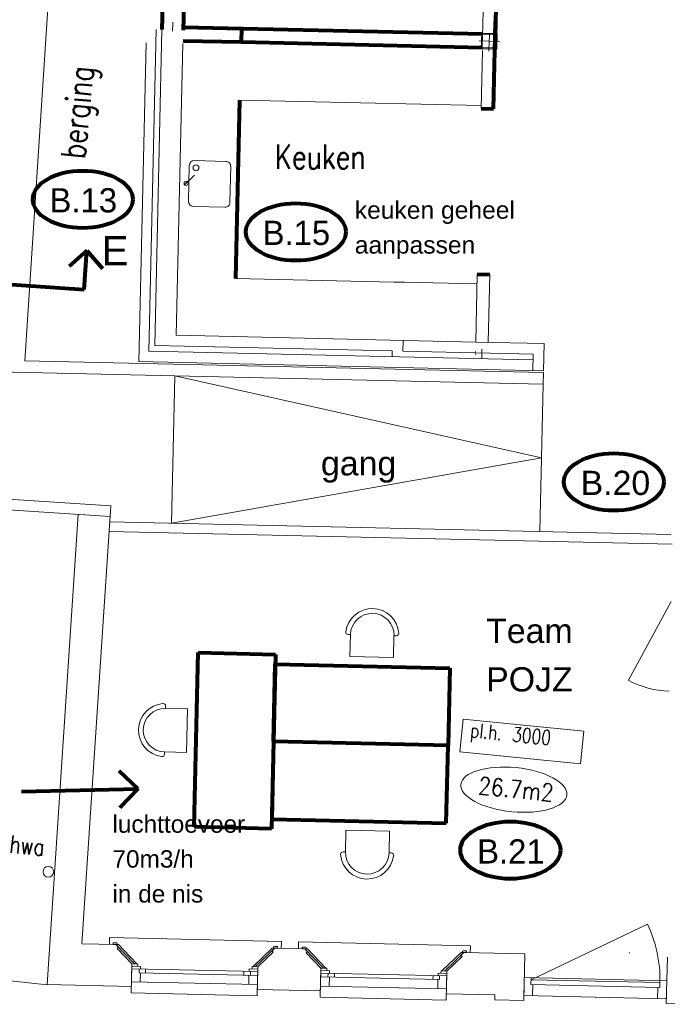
# Model space of a CAD drawing. Header units: millimetres. Extents: x -90830 to 24172, y -102460 to 73669.
# Tile 120 of 198: x -24499 to -17818, y 39962 to 50122. Entities that reach past the tile are written whole.
import ezdxf

# ---------------------------------------------------------------- set-up
doc = ezdxf.new("R2010")
doc.units = ezdxf.units.MM
doc.layers.get('0').update_dxf_attribs({"color": 253})
for name, color, linetype, lineweight in [('Algemeen', 253, 'Continuous', 9), ('Algemeen01', 253, 'Continuous', 80), ('B21-BUITENWANDEN_1', 253, 'Continuous', 9), ('B22-BINNENWANDEN_1', 253, 'Continuous', 9), ('B24-TRAPPEN-HELLINGEN', 253, 'Continuous', 9), ('B31-WANDOPENING-BUITEN', 253, 'Continuous', 9), ('B32-WANDOPENINGEN-BINNEN_1', 253, 'Continuous', 9), ('B73-KEUKEN', 253, 'Continuous', 9), ('BESCHRIJVING_1', 253, 'Continuous', 9), ('K32-WANDOPENINGEN-BINNEN', 253, 'Continuous', 9), ('Standard', 253, 'Continuous', 9)]:
    doc.layers.add(name, color=color, linetype=linetype, lineweight=lineweight)
doc.styles.add('ARIAL', font='arial.ttf')
doc.styles.add('TXT', font='txt.shx')

msp = doc.modelspace()

# ---------------------------------------------------------------- linework, layer by layer
msp.add_circle((-18210, 40493), 0.01)
at = {"layer": 'Algemeen01'}
for p, q in [((-19566, 51137), (-19593, 49942)), ((-23021, 50510), (-23032, 50020)), ((-22801, 50505), (-22812, 50015)), ((-19610, 49202), (-19589, 50102)), ((-22811, 50045), (-19722, 49975)), ((-22811, 50045), (-22211, 50032)), ((-22211, 50032), (-22215, 49892)), ((-22814, 49905), (-22215, 49892)), ((-22215, 49892), (-19725, 49835)), ((-22270, 47452), (-22228, 49292)), ((-19740, 49205), (-19610, 49202)), ((-23806, 47740), (-23990, 47579)), ((-23833, 47338), (-23806, 47740)), ((-23806, 47740), (-23646, 47556)), ((-19779, 47495), (-19649, 47493)), ((-25127, 47426), (-23833, 47338)), ((-19802, 46686), (-19797, 46686)), ((-22700, 41792), (-22659, 43591)), ((-22659, 43591), (-21859, 43573)), ((-21859, 43573), (-21900, 41774)), ((-21880, 42673), (-21862, 43473)), ((-21862, 43473), (-20062, 43432)), ((-20062, 43432), (-20080, 42632)), ((-21880, 42673), (-21898, 41874)), ((-20080, 42632), (-21880, 42673)), ((-20080, 42632), (-21880, 42673)), ((-20099, 41832), (-20080, 42632)), ((-23278, 42187), (-23474, 42373)), ((-24480, 42158), (-23278, 42187)), ((-23278, 42187), (-23465, 41991)), ((-21898, 41874), (-20099, 41832)), ((-21900, 41774), (-22700, 41792))]:
    msp.add_line(p, q, dxfattribs=at)
for centre in [(-23848, 48268), (-21650, 47932), (-18370, 45352), (-19437, 41553)]:
    msp.add_ellipse(centre, major_axis=(516, 0), ratio=0.573767, dxfattribs=at)
at = {"layer": 'B21-BUITENWANDEN_1'}
for p, q in [((-24447, 46602), (-24111, 51720)), ((-23168, 46702), (-23092, 50022)), ((-23270, 46595), (-23195, 49884)), ((-23168, 46702), (-19668, 46623)), ((-23270, 46595), (-19097, 46500)), ((-23895, 45017), (-24217, 40165)), ((-23558, 45105), (-23858, 40587)), ((-23506, 40579), (-23858, 40587)), ((-23479, 40550), (-23506, 40579)), ((-23479, 40550), (-23492, 40537)), ((-23492, 40537), (-23479, 40550)), ((-23341, 40380), (-23492, 40537)), ((-21897, 40514), (-21868, 40541)), ((-21842, 40541), (-21868, 40541)), ((-21868, 40541), (-21840, 40541)), ((-21582, 40535), (-21868, 40541)), ((-22042, 40350), (-21884, 40501)), ((-21897, 40514), (-21884, 40501)), ((-21557, 40534), (-21584, 40535)), ((-21582, 40535), (-21544, 40534)), ((-21529, 40505), (-21557, 40534)), ((-21529, 40505), (-21542, 40493)), ((-21392, 40335), (-21542, 40493)), ((-20092, 40306), (-19935, 40456)), ((-19947, 40469), (-19918, 40497)), ((-19935, 40456), (-19947, 40469)), ((-19288, 40482), (-19918, 40497)), ((-19299, 40003), (-19288, 40482)), ((-17818, 40449), (-17829, 39969)), ((-23341, 40380), (-23348, 40080)), ((-22042, 40350), (-22048, 40065)), ((-22042, 40350), (-22048, 40050)), ((-21392, 40335), (-21399, 40035)), ((-21392, 40335), (-21398, 40050)), ((-24214, 40164), (-24857, 40233)), ((-20092, 40306), (-20099, 40006)), ((-23347, 40145), (-24217, 40165)), ((-22048, 40050), (-23348, 40080)), ((-21397, 40100), (-22047, 40115)), ((-21399, 40035), (-20099, 40006)), ((-19598, 40059), (-20097, 40071)), ((-19599, 40009), (-19598, 40059)), ((-19598, 40059), (-19599, 40009)), ((-19599, 40009), (-19299, 40003)), ((-17829, 39969), (-17529, 39962))]:
    msp.add_line(p, q, dxfattribs=at)
at = {"layer": 'B22-BINNENWANDEN_1'}
for p, q in [((-19696, 51140), (-19723, 49945)), ((-19589, 50102), (-19610, 49202)), ((-23106, 46761), (-23032, 50020)), ((-22211, 50032), (-19592, 49972)), ((-22215, 49892), (-19595, 49832)), ((-22884, 46866), (-22815, 49875)), ((-19726, 49805), (-19740, 49205)), ((-19779, 47495), (-19795, 46796)), ((-19649, 47493), (-19665, 46793)), ((-20641, 47415), (-20531, 47413)), ((-22884, 46866), (-19795, 46796)), ((-23106, 46761), (-20657, 46705)), ((-20544, 46813), (-20547, 46703)), ((-19795, 46796), (-19090, 46780)), ((-19097, 46500), (-19090, 46780)), ((-20657, 46705), (-20658, 46645)), ((-20547, 46703), (-19802, 46686)), ((-19797, 46686), (-19203, 46672)), ((-19207, 46502), (-19203, 46672)), ((-24447, 46602), (-19097, 46480)), ((-19668, 46623), (-19204, 46612)), ((-24755, 46489), (-19098, 46360)), ((-24890, 45193), (-23558, 45105)), ((-24898, 45083), (-23565, 44995)), ((-23569, 44941), (-17781, 44809)), ((-23575, 44841), (-17768, 44709))]:
    msp.add_line(p, q, dxfattribs=at)
at = {"layer": 'B24-TRAPPEN-HELLINGEN'}
for p, q in [((-22897, 46446), (-22932, 44927)), ((-22897, 46446), (-19116, 45600)), ((-19098, 46360), (-19133, 44840)), ((-19116, 45600), (-22932, 44927))]:
    msp.add_line(p, q, dxfattribs=at)
at = {"layer": 'B31-WANDOPENING-BUITEN'}
for p, q in [((-23574, 40580), (-23572, 40650)), ((-23534, 40579), (-23533, 40597)), ((-23506, 40579), (-23534, 40579)), ((-23498, 40596), (-23533, 40597)), ((-23481, 40578), (-23506, 40579)), ((-23316, 40379), (-23506, 40579)), ((-23493, 40591), (-23498, 40596)), ((-23494, 40578), (-23493, 40591)), ((-23290, 40379), (-23481, 40578)), ((-22092, 40351), (-21893, 40542)), ((-22067, 40351), (-21868, 40541)), ((-21893, 40542), (-21868, 40541)), ((-21880, 40554), (-21875, 40559)), ((-21880, 40542), (-21880, 40554)), ((-21875, 40559), (-21840, 40559)), ((-21840, 40541), (-21840, 40559)), ((-21800, 40540), (-21799, 40610)), ((-21624, 40536), (-21622, 40606)), ((-21584, 40535), (-21584, 40553)), ((-21549, 40552), (-21584, 40553)), ((-21544, 40547), (-21549, 40552)), ((-21544, 40534), (-21544, 40547)), ((-19851, 40495), (-19849, 40565)), ((-21531, 40534), (-21557, 40534)), ((-21366, 40335), (-21557, 40534)), ((-21341, 40334), (-21531, 40534)), ((-20143, 40307), (-19944, 40497)), ((-20118, 40306), (-19918, 40497)), ((-19947, 40469), (-19935, 40456)), ((-19944, 40497), (-19918, 40497)), ((-19931, 40510), (-19925, 40515)), ((-19931, 40497), (-19931, 40510)), ((-19925, 40515), (-19890, 40514)), ((-19918, 40497), (-19891, 40496)), ((-19891, 40496), (-19890, 40514)), ((-23345, 40195), (-23341, 40380)), ((-23252, 40353), (-23342, 40355)), ((-23281, 40378), (-23341, 40380)), ((-23282, 40353), (-23281, 40378)), ((-23252, 40328), (-23252, 40353)), ((-22102, 40352), (-22042, 40350)), ((-22102, 40327), (-22102, 40352)), ((-22046, 40165), (-22042, 40350)), ((-21396, 40150), (-21392, 40335)), ((-21332, 40334), (-21392, 40335)), ((-21332, 40309), (-21332, 40334)), ((-22043, 40300), (-23342, 40330)), ((-23268, 40288), (-23267, 40328)), ((-22044, 40260), (-23268, 40288)), ((-23255, 40193), (-23253, 40288)), ((-23201, 40287), (-23200, 40327)), ((-22186, 40263), (-22185, 40303)), ((-22136, 40167), (-22134, 40262)), ((-22133, 40302), (-22132, 40327)), ((-22132, 40327), (-22042, 40325)), ((-22119, 40262), (-22118, 40302)), ((-21394, 40245), (-20169, 40217)), ((-21393, 40285), (-20093, 40256)), ((-21302, 40308), (-21392, 40310)), ((-21319, 40244), (-21318, 40284)), ((-21306, 40148), (-21304, 40243)), ((-21303, 40283), (-21302, 40308)), ((-21252, 40242), (-21251, 40282)), ((-20236, 40219), (-20235, 40259)), ((-20183, 40283), (-20093, 40281)), ((-20183, 40258), (-20183, 40283)), ((-20169, 40217), (-20168, 40257)), ((-20153, 40282), (-20152, 40307)), ((-20152, 40307), (-20092, 40306)), ((-20096, 40121), (-20092, 40306)), ((-17824, 40204), (-19293, 40238)), ((-19223, 40236), (-19225, 40166)), ((-22046, 40165), (-23345, 40195)), ((-21396, 40150), (-20096, 40121)), ((-20186, 40123), (-20184, 40218)), ((-19295, 40168), (-19298, 40053)), ((-17895, 40136), (-19225, 40166)), ((-17894, 40186), (-19224, 40216)), ((-19205, 40166), (-19208, 40051)), ((-17915, 40136), (-17918, 40021)), ((-17894, 40206), (-17895, 40136)), ((-17826, 40134), (-17828, 40019)), ((-17828, 40019), (-19298, 40053))]:
    msp.add_line(p, q, dxfattribs=at)
at = {"layer": 'B32-WANDOPENINGEN-BINNEN_1'}
for p, q in [((-20531, 47413), (-19781, 47396)), ((-17780, 44118), (-18220, 43306)), ((-23572, 40650), (-21799, 40610)), ((-19849, 40565), (-21622, 40606))]:
    msp.add_line(p, q, dxfattribs=at)
msp.add_arc((-17780, 44118), 924, 241.536, 268.8787, dxfattribs=at)
at = {"layer": 'B73-KEUKEN'}
for p, q in [((-22228, 49292), (-19739, 49235)), ((-22270, 47452), (-20641, 47415))]:
    msp.add_line(p, q, dxfattribs=at)
at = {"layer": 'K32-WANDOPENINGEN-BINNEN'}
msp.add_line((-19224, 40216), (-18024, 40789), dxfattribs=at)
msp.add_arc((-19224, 40216), 1330, 356.5406, 25.5186, dxfattribs=at)
at = {"layer": 'Standard'}
for p, q in [((-22922, 50003), (-22920, 50097)), ((-19760, 49903), (-19550, 49898)), ((-19737, 49822), (-19733, 49982)), ((-19574, 49979), (-19733, 49982)), ((-19729, 49830), (-19726, 49974)), ((-19582, 49971), (-19726, 49974)), ((-19655, 49901), (-19658, 49796)), ((-19654, 49976), (-19656, 49871)), ((-19582, 49971), (-19585, 49827)), ((-19574, 49979), (-19577, 49819)), ((-19577, 49819), (-19737, 49822)), ((-19585, 49827), (-19729, 49830)), ((-22698, 48668), (-22371, 48660)), ((-22758, 48247), (-22749, 48619)), ((-22330, 48237), (-22322, 48609)), ((-22803, 48413), (-22694, 48517)), ((-22381, 48188), (-22709, 48196)), ((-19731, 46724), (-19733, 46629)), ((-19097, 46480), (-19098, 46360)), ((-21087, 43777), (-21111, 43777)), ((-21093, 43551), (-21087, 43777)), ((-20638, 43766), (-20643, 43541)), ((-20614, 43766), (-20638, 43766)), ((-20643, 43541), (-21093, 43551)), ((-22993, 43039), (-22993, 43016)), ((-22993, 43016), (-22768, 43011)), ((-22768, 43011), (-22778, 42561)), ((-19957, 42568), (-19923, 42906)), ((-18680, 42782), (-19923, 42906)), ((-18713, 42444), (-18680, 42782)), ((-22778, 42561), (-23004, 42566)), ((-23004, 42566), (-23004, 42543)), ((-19957, 42568), (-18713, 42444)), ((-21134, 41760), (-21139, 41535)), ((-20684, 41750), (-21134, 41760)), ((-20689, 41525), (-20684, 41750)), ((-21139, 41535), (-21162, 41536)), ((-20666, 41524), (-20689, 41525))]:
    msp.add_line(p, q, dxfattribs=at)
for centre, radius in [((-22680, 48594), 30.1), ((-24203, 41330), 55)]:
    msp.add_circle(centre, radius, dxfattribs=at)
for centre, radius, start, end in [((-22699, 48618), 50, 88.6953, 178.6953), ((-22372, 48610), 50, 358.6953, 88.6953), ((-22782, 48433), 20.7, 268.6953058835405, 268.6952885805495), ((-22708, 48246), 50, 178.6953, 268.6952), ((-22380, 48238), 50, 268.6952, 358.6952), ((-20862, 43771), 275, 4.5451, 172.8301), ((-20862, 43771), 225, 358.6876, 178.6876), ((-21110, 43803), 25.5, 172.8301, 268.6876), ((-20614, 43791), 25.5, 268.6876, 4.5451), ((-22999, 42791), 275, 94.5451, 262.8301), ((-22999, 42791), 225, 88.6876, 268.6876), ((-23018, 43040), 25.5, 358.6876, 94.5451), ((-23030, 42543), 25.5, 262.8301, 358.6876), ((-21163, 41510), 25.5, 88.6876, 184.5451), ((-20914, 41530), 275, 184.5451, 352.8301), ((-20914, 41530), 225, 178.6876, 358.6876), ((-20666, 41499), 25.5, 352.8301, 88.6876)]:
    msp.add_arc(centre, radius, start, end, dxfattribs=at)
msp.add_ellipse((-19401, 42177), major_axis=(547, -54), ratio=0.415553, dxfattribs=at)

# ---------------------------------------------------------------- texts
at = {"layer": 'Algemeen', "attachment_point": 7, "style": 'ARIAL'}
for s, insert, char_height, width in [('\\W0.97;B.13', (-24191, 48130), 250, 842.47), ('\\W1.01;keuken\\~geheel', (-21042, 48014), 180, 1737.56), ('\\W0.97;B.15', (-21993, 47794), 250, 842.47), ('\\W0.99;E', (-23653, 47589), 300, 427.99), ('\\W1.01;aanpassen', (-21042, 47654), 180, 1329.53), ('\\W1.00;gang', (-21391, 45344), 250, 908.91), ('\\W1.00;B.20', (-18713, 45214), 250, 845.72), ('\\W1.00;Team\\~', (-19687, 43687), 250, 1116.53), ('\\W1.00;POJZ', (-19687, 43187), 250, 1016.1), ('\\W1.00;luchttoevoer', (-23542, 41730), 180, 1467.38), ('\\W0.97;B.21', (-19780, 41415), 250, 842.47), ('\\W1.00;70m3/h', (-23542, 41370), 180, 933.26), ('\\W1.00;in\\~de\\~nis', (-23542, 41010), 180, 1032.35)]:
    msp.add_mtext(s, dxfattribs=dict(at, insert=insert, char_height=char_height, width=width))
at = {"layer": 'BESCHRIJVING_1', "insert": (-23744, 48668), "char_height": 250, "width": 1330.46, "attachment_point": 7, "rotation": 84.3191, "style": 'TXT'}
msp.add_mtext('\\W0.78;berging', dxfattribs=at)
at = {"layer": 'BESCHRIJVING_1', "insert": (-21865, 48583), "char_height": 250, "width": 1145.46, "attachment_point": 7, "style": 'TXT'}
msp.add_mtext('\\W0.78;Keuken', dxfattribs=at)
at = {"layer": 'Standard', "attachment_point": 7, "rotation": 354.3191, "style": 'TXT'}
for s, insert, char_height, width in [('\\W0.78;pl.h.\\~3000', (-19863, 42669), 150, 1131.27), ('\\W0.84;26.7m2', (-19774, 42131), 180, 891.6), ('\\W0.78;hwa', (-24609, 41528), 180, 425.13)]:
    msp.add_mtext(s, dxfattribs=dict(at, insert=insert, char_height=char_height, width=width))

doc.saveas('drawing.dxf')
